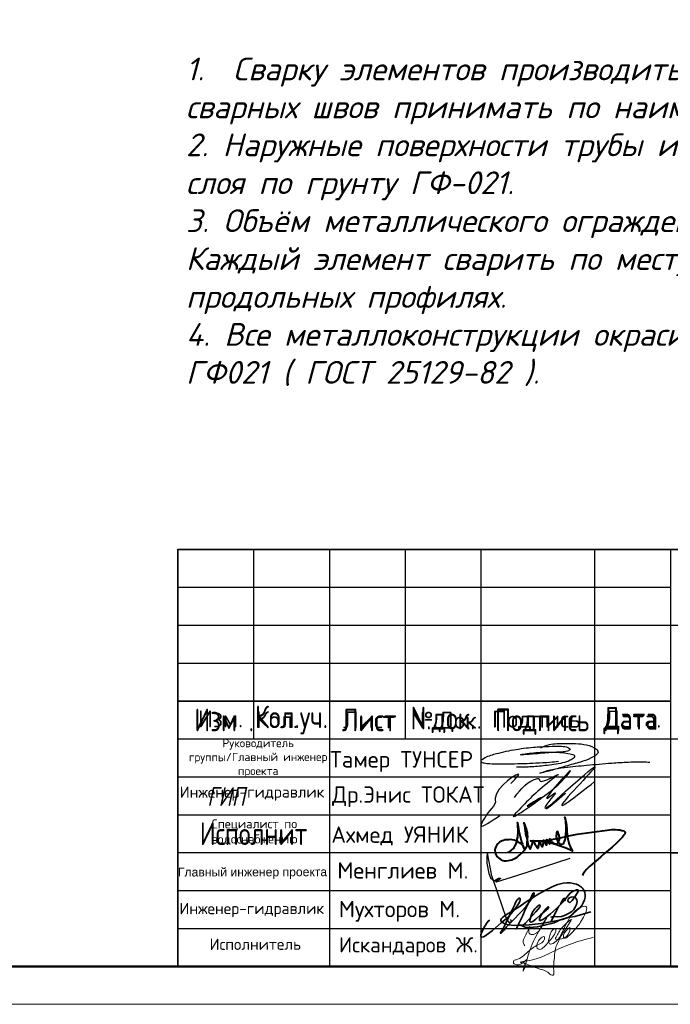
# Model space of a CAD drawing. Header units: millimetres. Extents: x 12962 to 32397, y -4138 to -1429.
# Tile 31 of 41: x 13730 to 13816, y -2475 to -2345. Entities that reach past the tile are written whole.
import ezdxf
from ezdxf.enums import TextEntityAlignment as Align

# ---------------------------------------------------------------- set-up
doc = ezdxf.new("R2010")
doc.units = ezdxf.units.MM
for name, color, linetype, lineweight in [('.', 7, 'Continuous', 15), ('0_Ном._пера__7', 7, 'Continuous', 60), ('_1 asosiy', 7, 'Continuous', 40), ('_Текст', 255, 'Continuous', 13), ('A-PENCERE', 12, 'Continuous', 20), ('ANTET', 7, 'Continuous', 15), ('cam', 154, 'Continuous', 25), ('KOT', 250, 'Continuous', 18)]:
    doc.layers.add(name, color=color, linetype=linetype, lineweight=lineweight)
for name, color, linetype in [('KOLOD', 250, 'Continuous'), ('Text', 154, 'Continuous'), ('НВК_сервис', 7, 'Continuous'), ('штамп', 7, 'Continuous'), ('штамр', 7, 'Continuous')]:
    doc.layers.add(name, color=color, linetype=linetype)
doc.styles.add('300', font='isocpeur.ttf', dxfattribs={"height": 200})
doc.styles.add('Arial Narrow', font='ARIALN.TTF', dxfattribs={"height": 50})
doc.styles.add('ISOCPEUR', font='isocpeui.ttf')
doc.styles.get("Standard").update_dxf_attribs({"font": 'arial.ttf'})
doc.styles.add('TimesCr', font='times.ttf')
doc.styles.add('ViTEXT', font='isocpeur.ttf')
doc.styles.add('НВК_Ш_(3)', font='isocpeur.ttf', dxfattribs={"width": 0.8, "height": 300})
doc.styles.add('НВК_Ш_(3)_И', font='isocpeui.ttf', dxfattribs={"height": 3})
doc.styles.add('УКЛ_Шрифт (3)', font='isocpeur.ttf', dxfattribs={"height": 300})

# ---------------------------------------------------------------- blocks, each defined once
blk = doc.blocks.new('*U38')
at = {"lineweight": 50}
blk.add_line((569, 0), (0, 0), dxfattribs=at)
at = {"lineweight": 9}
blk.add_line((574, -5), (-20, -5), dxfattribs=at)
blk = doc.blocks.new('A$C91a31260')
h = blk.add_hatch(color=154)
h.dxf.hatch_style = 1
h.paths.add_polyline_path([(3442, -361, 0.042522), (3275, -256, 0.041582), (3090, -180, 0.028606), (2869, -123, 0.014822), (2682, -92, 0.018246), (2507, -75, 0.019238), (2338, -71, 0.020708), (2175, -80, 0.033962), (1878, -130, 0.039804), (1607, -218, 0.042619), (1371, -341, 0.053162), (1177, -494, 0.077064), (938, -814, 0.039685), (740, -1273, 0.036458), (598, -1814, 0.033608), (532, -2386, 0.022148), (531, -2706, 0.023566), (558, -3019, 0.022554), (616, -3340, 0.017228), (708, -3685, 0.046808), (907, -4174, 0.076455), (1171, -4535, 0.084059), (1512, -4776, 0.069455), (1936, -4913, 0.031544), (2112, -4932, 0.009553), (2381, -4939, 0.009308), (2648, -4936, 0.036157), (2812, -4920, 0.036872), (3051, -4859, 0.038806), (3275, -4765, 0.040085), (3474, -4641, 0.045842), (3642, -4491, 0.050623), (3804, -4278, 0.033766), (3945, -4007, 0.029459), (4067, -3679, 0.020182), (4167, -3294, 0.012947), (4210, -3070, 0.021107), (4233, -2878, 0.018465), (4242, -2667, 0.007455), (4239, -2379, 0.003093), (4233, -2177, 0.01429), (4225, -2061, 0.017589), (4212, -1956, 0.006402), (4185, -1809, 0.01157), (4140, -1599, 0.009949), (4082, -1380, 0.010258), (4021, -1180, 0.021296), (3963, -1026, 0.019643), (3890, -871, 0.028957), (3812, -741, 0.02938), (3721, -623, 0.021091), (3607, -502, 0.031856)])
h.paths.add_polyline_path([(3941, -1711, -0.021462), (4004, -2086, -0.026098), (4030, -2441, -0.02683), (4018, -2788, -0.025253), (3969, -3139, -0.020789), (3870, -3562, -0.035033), (3748, -3905, -0.041709), (3600, -4180, -0.057671), (3421, -4395, -0.024651), (3319, -4483, -0.035714), (3220, -4550, -0.035166), (3111, -4602, -0.022978), (2980, -4648, -0.015143), (2848, -4683, -0.021658), (2730, -4705, -0.019548), (2601, -4718, -0.009598), (2436, -4725, -0.031551), (2086, -4711, -0.051553), (1795, -4651, -0.057354), (1545, -4539, -0.052414), (1319, -4370, -0.066994), (1161, -4178, -0.038762), (1023, -3912, -0.032499), (905, -3576, -0.020178), (809, -3169, -0.035462), (760, -2767, -0.027929), (763, -2328, -0.027128), (816, -1877, -0.028054), (917, -1441, -0.018356), (984, -1239, -0.023329), (1061, -1059, -0.025174), (1148, -899, -0.030216), (1246, -758, -0.011569), (1313, -679, -0.028995), (1366, -625, -0.028173), (1425, -576, -0.010408), (1514, -515, -0.038602), (1644, -443, -0.029551), (1795, -385, -0.027129), (1965, -340, -0.021516), (2153, -310, -0.028952), (2281, -303, -0.008845), (2474, -306, -0.009026), (2670, -316, -0.028329), (2799, -333, -0.028688), (3005, -384, -0.039919), (3181, -454, -0.042863), (3334, -547, -0.04195), (3470, -665, -0.052204), (3618, -851, -0.035388), (3746, -1090, -0.031149), (3854, -1377, -0.022052)], flags=16)
h = blk.add_hatch(color=154)
h.dxf.hatch_style = 1
h.paths.add_polyline_path([(3083, -721, 0.055577), (2977, -688, 0.044379), (2832, -673, 0.001835), (2313, -670, 0.001349), (1780, -669, 0.065123), (1675, -684, 0.114392), (1449, -804, 0.10376), (1289, -1016, 0.10477), (1229, -1272, 0.119205), (1283, -1518, 0.065923), (1361, -1636, 0.051523), (1473, -1741, 0.052775), (1601, -1818, 0.082249), (1724, -1852), (1794, -1860), (1794, -1868), (1917, -1869), (1918, -1865), (2296, -1871, 0.004694), (2565, -1873, 0.01923), (2729, -1866, 0.031791), (2842, -1850, 0.053849), (2933, -1820, 0.055152), (3008, -1775), (2365, -1771), (2103, -1769, -0.010502), (1846, -1762, -0.048193), (1699, -1740, -0.07621), (1593, -1696, -0.055688), (1492, -1618, -0.07266), (1390, -1486, -0.08738), (1339, -1339, -0.088485), (1341, -1184, -0.076609), (1395, -1030, -0.045953), (1437, -967, -0.033587), (1495, -905, -0.033073), (1561, -851, -0.039721), (1630, -809, -0.030573), (1668, -792, -0.032632), (1707, -781, -0.026209), (1753, -774, -0.011139), (1816, -768, -0.009074), (1936, -763, -0.007983), (2061, -761, -0.00783), (2188, -764, -0.007901), (2315, -770), (2449, -779), (2748, -781, -0.040142), (2852, -777, -0.028745), (2909, -782), (3195, -784, 0.004655), (3185, -777, 0.048672)])
h = blk.add_hatch(color=154)
h.dxf.hatch_style = 1
edge = h.paths.add_edge_path()
edge.add_arc((2139, -3100), 73.6, 1.8113, 23.0564)
edge.add_arc((2060, -3133), 159, 23.0564, 34.9895)
edge.add_arc((2071, -3125), 146, 34.9895, 47.086)
edge.add_arc((2152, -3038), 26.6, 47.086, 89.6072)
edge.add_arc((2153, -3027), 14.9, 89.6072, 129.5085)
edge.add_arc((2246, -3140), 162, 129.5085, 136.4486)
edge.add_arc((2276, -3169), 204, 136.4486, 143.2696)
edge.add_arc((2347, -3222), 292, 143.2697, 148.4743)
edge.add_line((2098, -3069), (2084, -3091))
edge.add_arc((1781, -2887), 366, 322.5123, 326.0886, ccw=False)
edge.add_line((2071, -3109), (2059, -3124))
edge.add_arc((2054, -3120), 6.3, 269.6072, 320.1119, ccw=False)
edge.add_arc((2054, -3121), 5.16, 206.1888, 269.6072, ccw=False)
edge.add_line((2050, -3123), (2037, -3097))
edge.add_line((2037, -3097), (2023, -3065))
edge.add_line((2023, -3065), (2015, -3045))
edge.add_line((2015, -3045), (2008, -3026))
edge.add_arc((2765, -2740), 810, 193.8724, 200.6959, ccw=False)
edge.add_arc((5613, -2037), 3743, 191.6808, 193.8724, ccw=False)
edge.add_arc((6113, -1933), 4254, 189.5153, 191.6808, ccw=False)
edge.add_arc((5783, -1989), 3919, 187.2126, 189.5153, ccw=False)
edge.add_arc((3067, -2332), 1182, 181.2474, 187.2126, ccw=False)
edge.add_arc((6978, -2247), 5094, 179.2316, 181.2474, ccw=False)
edge.add_line((1885, -2179), (1890, -2003))
edge.add_arc((2259, -2018), 369, 164.8795, 177.6014, ccw=False)
edge.add_line((1902, -1922), (1918, -1865))
edge.add_line((1918, -1865), (1794, -1860))
edge.add_line((1794, -1860), (1785, -2111))
edge.add_arc((5261, -2236), 3478, 177.9377, 182.7904)
edge.add_arc((4182, -2289), 2398, 182.7903, 189.2028)
edge.add_arc((3938, -2329), 2150, 189.2028, 196.0006)
edge.add_arc((3938, -2329), 2150, 196.0007, 202.7985)
edge.add_line((1956, -3162), (1964, -3185))
edge.add_line((1964, -3185), (1972, -3207))
edge.add_line((1972, -3207), (1977, -3227))
edge.add_arc((1932, -3238), 46.5, -0.9415, 13.5611, ccw=False)
edge.add_arc((1949, -3238), 29.6, 331.784, 359.0586, ccw=False)
edge.add_line((1975, -3252), (1954, -3290))
edge.add_arc((821, -2642), 1306, 327.9401, 330.2399, ccw=False)
edge.add_arc((193, -2249), 2046, 326.2976, 327.9401, ccw=False)
edge.add_arc((3553, -4491), 1993, 146.2976, 150.0519)
edge.add_arc((2378, -3813), 636, 150.0518, 158.8433)
edge.add_arc((2240, -3760), 488, 158.8432, 169.1527)
edge.add_arc((2516, -3813), 770, 169.1527, 176.4829)
edge.add_arc((2437, -3808), 691, 176.4829, 187.6054)
edge.add_arc((2276, -3830), 528, 187.6054, 201.22)
edge.add_arc((2294, -3822), 548, 201.2199, 214.5525)
edge.add_arc((2500, -3680), 798, 214.5525, 224.6072)
edge.add_arc((2482, -3699), 772, 224.6072, 235.8394)
edge.add_arc((2387, -3839), 603, 235.8393, 249.3558)
edge.add_arc((2394, -3820), 622, 249.3558, 262.6342)
edge.add_arc((2426, -3571), 874, 262.6342, 272.9302)
edge.add_arc((2427, -3581), 864, 272.9303, 285.9317)
edge.add_arc((2481, -3772), 666, 285.9317, 301.7379)
edge.add_arc((2504, -3809), 621, 301.7379, 318.158)
edge.add_arc((2475, -3783), 661, 318.1581, 333.8317)
edge.add_arc((2036, -3568), 1149, 333.8317, 338.4576)
edge.add_arc((2643, -3807), 497, 338.4576, 347.1116)
edge.add_arc((2713, -3823), 426, 347.1116, 356.5888)
edge.add_arc((2495, -3810), 644, 356.5889, 363.539)
edge.add_arc((2493, -3810), 646, 3.539, 11.4184)
edge.add_arc((2543, -3800), 594, 11.4184, 19.8039)
edge.add_arc((2428, -3841), 717, 19.8038, 27.3566)
edge.add_arc((1838, -4147), 1381, 27.3565, 31.9795)
edge.add_arc((4479, -2497), 1733, 210.2606, 211.9794, ccw=False)
edge.add_arc((4154, -2687), 1356, 208.1947, 210.2605, ccw=False)
edge.add_arc((4103, -2715), 1298, 206.3818, 208.1946, ccw=False)
edge.add_line((2940, -3292), (2859, -3163))
edge.add_line((2859, -3163), (2834, -3131))
edge.add_arc((3655, -2483), 1045, 212.6432, 218.2834, ccw=False)
edge.add_line((2775, -3047), (2656, -2859))
edge.add_line((2656, -2859), (2528, -2653))
edge.add_arc((2570, -2628), 48.5, 180.0769, 211.7343, ccw=False)
edge.add_arc((2545, -2628), 24.2, 144.2168, 180.0767, ccw=False)
edge.add_line((2526, -2614), (2573, -2549))
edge.add_arc((5354, -4602), 3457, 141.9951, 143.5576, ccw=False)
edge.add_arc((7425, -6221), 6085, 140.972, 141.9951, ccw=False)
edge.add_line((2698, -2389), (2874, -2171))
edge.add_line((2874, -2171), (2897, -2207))
edge.add_line((2897, -2207), (2908, -2226))
edge.add_line((2908, -2226), (2923, -2256))
edge.add_line((2923, -2256), (2939, -2291))
edge.add_line((2939, -2291), (2953, -2326))
edge.add_arc((2120, -2653), 895, 13.3345, 21.4586, ccw=False)
edge.add_arc((1951, -2693), 1069, 6.2218, 13.3345, ccw=False)
edge.add_arc((2005, -2687), 1014, -1.0588, 6.2218, ccw=False)
edge.add_arc((2362, -2694), 658, 348.8689, 358.9412, ccw=False)
edge.add_arc((2371, -2696), 648, 342.9292, 348.8688, ccw=False)
edge.add_arc((2059, -2600), 974, 338.5529, 342.9293, ccw=False)
edge.add_line((2966, -2956), (2935, -3027))
edge.add_arc((2095, -2622), 933, 329.6904, 334.2962, ccw=False)
edge.add_line((2900, -3093), (2859, -3163))
edge.add_line((2859, -3163), (2940, -3292))
edge.add_arc((3016, -3254), 84.7, 193.09, 206.3817, ccw=False)
edge.add_arc((2981, -3262), 49.2, 168.837, 193.0899, ccw=False)
edge.add_arc((3089, -3283), 159, 158.7302, 168.837, ccw=False)
edge.add_arc((3253, -3347), 334, 151.956, 158.7303, ccw=False)
edge.add_arc((4253, -3880), 1468, 149.6965, 151.956, ccw=False)
edge.add_arc((2036, -2584), 1099, 329.6965, 340.7201)
edge.add_arc((2280, -2670), 841, 340.7201, 354.1965)
edge.add_arc((2274, -2669), 848, 354.1965, 367.6118)
edge.add_arc((1989, -2707), 1135, 7.6118, 18.3915)
edge.add_line((3066, -2349), (3054, -2312))
edge.add_line((3054, -2312), (3045, -2278))
edge.add_line((3045, -2278), (3037, -2249))
edge.add_arc((3090, -2237), 54.4, 179.6072, 193.4388, ccw=False)
edge.add_arc((3056, -2236), 20.7, 139.9242, 179.6071, ccw=False)
edge.add_arc((4636, -3566), 2085, 138.4434, 139.9242, ccw=False)
edge.add_arc((4170, -3152), 1462, 135.9072, 138.4435, ccw=False)
edge.add_arc((4893, -3853), 2469, 134.194, 135.9073, ccw=False)
edge.add_arc((1722, -592), 2080, 314.194, 320.2355)
edge.add_arc((2694, -1400), 815, 320.2354, 332.3918)
edge.add_arc((2835, -1474), 656, 332.3917, 346.2137)
edge.add_arc((2545, -1403), 955, 346.2136, 356.6482)
edge.add_arc((2465, -1398), 1036, 356.6482, 364.5212)
edge.add_arc((2846, -1368), 653, 4.5212, 15.6438)
edge.add_arc((2840, -1369), 659, 15.6438, 26.7103)
edge.add_arc((2472, -1555), 1071, 26.7102, 34.399)
edge.add_arc((2785, -1341), 692, 34.3989, 44.5872)
edge.add_arc((2820, -1306), 643, 44.5871, 55.3538)
edge.add_line((3185, -777), (2909, -782))
edge.add_arc((2833, -1275), 499, 74.6975, 81.2521, ccw=False)
edge.add_arc((2811, -1355), 581, 60.6644, 74.6976, ccw=False)
edge.add_arc((2812, -1353), 579, 46.5906, 60.6644, ccw=False)
edge.add_arc((2801, -1364), 595, 32.7204, 46.5906, ccw=False)
edge.add_arc((2753, -1395), 652, 19.7695, 32.7204, ccw=False)
edge.add_arc((2985, -1312), 405, 5.8708, 19.7695, ccw=False)
edge.add_arc((2265, -1386), 1129, -0.5959, 5.8708, ccw=False)
edge.add_arc((2225, -1385), 1169, 352.9666, 359.404, ccw=False)
edge.add_arc((2785, -1454), 605, 342.4287, 352.9666, ccw=False)
edge.add_arc((2413, -1336), 996, 339.9994, 342.4287, ccw=False)
edge.add_arc((2268, -1284), 1150, 337.8187, 339.9993, ccw=False)
edge.add_arc((2383, -1331), 1025, 335.6219, 337.8187, ccw=False)
edge.add_arc((3110, -1660), 227, 328.9021, 335.6219, ccw=False)
edge.add_arc((2683, -1403), 726, 322.4716, 328.9021, ccw=False)
edge.add_arc((1869, -777), 1753, 319.1442, 322.4715, ccw=False)
edge.add_arc((1818, -734), 1819, 315.8423, 319.1441, ccw=False)
edge.add_arc((2364, -1264), 1058, 310.8888, 315.8423, ccw=False)
edge.add_line((3057, -2064), (2972, -2137))
edge.add_line((2972, -2137), (2930, -2088))
edge.add_arc((2104, -2792), 1085, 40.4484, 42.657)
edge.add_arc((2876, -2080), 35.1, 42.6571, 69.042)
edge.add_arc((2882, -2063), 16.9, 69.042, 113.9965)
edge.add_arc((2938, -2188), 154, 113.9966, 122.841)
edge.add_arc((3051, -2363), 362, 122.841, 139.0199)
edge.add_arc((13601, -11528), 14337, 139.0198, 140.1616)
edge.add_arc((17130, -14472), 18933, 140.1616, 141.0442)
edge.add_arc((2553, -2687), 188, 141.0442, 164.7061)
edge.add_arc((2404, -2646), 33.2, 164.7061, 198.1087)
edge.add_arc((2598, -2583), 237, 198.1088, 205.9445)
edge.add_arc((2824, -2473), 488, 205.9445, 211.494)
edge.add_arc((4294, -1572), 2212, 211.494, 213.3026)
edge.add_arc((-10547, -11322), 15545, 32.3178, 33.3026, ccw=False)
edge.add_arc((-25195, -20588), 32878, 31.7553, 32.3177, ccw=False)
edge.add_line((2761, -3285), (2844, -3419))
edge.add_line((2844, -3419), (2926, -3553))
edge.add_arc((2371, -3892), 650, 24.1236, 31.4816, ccw=False)
edge.add_arc((2659, -3763), 335, 17.2451, 24.1236, ccw=False)
edge.add_arc((2741, -3738), 249, 8.6651, 17.2451, ccw=False)
edge.add_arc((2616, -3757), 376, 1.97, 8.6651, ccw=False)
edge.add_arc((1508, -3795), 1484, -0.441, 1.9699, ccw=False)
edge.add_arc((1338, -3794), 1655, 357.0961, 359.559, ccw=False)
edge.add_arc((2747, -3865), 244, 346.9604, 357.096, ccw=False)
edge.add_arc((2765, -3869), 225, 336.2628, 346.9604, ccw=False)
edge.add_arc((1800, -3445), 1279, 333.3074, 336.2628, ccw=False)
edge.add_arc((2411, -3752), 596, 321.4692, 333.3074, ccw=False)
edge.add_arc((2522, -3841), 453, 306.9354, 321.4692, ccw=False)
edge.add_arc((2499, -3811), 491, 293.0504, 306.9354, ccw=False)
edge.add_arc((2376, -3521), 806, 283.4693, 293.0505, ccw=False)
edge.add_arc((2462, -3880), 437, 271.6711, 283.4694, ccw=False)
edge.add_arc((2454, -3603), 714, 263.5049, 271.6712, ccw=False)
edge.add_arc((2455, -3594), 722, 255.3767, 263.505, ccw=False)
edge.add_arc((2392, -3837), 471, 244.1831, 255.3767, ccw=False)
edge.add_arc((2402, -3815), 496, 234.2357, 244.1831, ccw=False)
edge.add_arc((2490, -3693), 646, 226.0787, 234.2358, ccw=False)
edge.add_arc((2487, -3697), 641, 217.8953, 226.0787, ccw=False)
edge.add_arc((2357, -3798), 476, 207.6666, 217.8953, ccw=False)
edge.add_arc((2548, -3698), 693, 203.3627, 207.6665, ccw=False)
edge.add_arc((2148, -3870), 257, 194.338, 203.3627, ccw=False)
edge.add_arc((2177, -3863), 287, 185.9149, 194.3379, ccw=False)
edge.add_arc((2896, -3789), 1009, 182.6132, 185.9149, ccw=False)
edge.add_arc((2508, -3806), 621, 173.0365, 182.6133, ccw=False)
edge.add_arc((2269, -3777), 380, 159.1978, 173.0365, ccw=False)
edge.add_arc((2630, -3914), 766, 150.3747, 159.1978, ccw=False)
edge.add_arc((7617, -6751), 6504, 148.547, 150.3747, ccw=False)
edge.add_arc((-3179, -147), 6152, 328.5469, 329.5473)
edge.add_arc((-961, -1451), 3579, 329.5472, 331.0481)
edge.add_line((2171, -3183), (2209, -3113))
edge.add_arc((2181, -3098), 32, 331.741, 361.8112)
h = blk.add_hatch(color=154)
h.dxf.hatch_style = 1
h.paths.add_polyline_path([(3241, -1398, 0.077866), (3238, -1298, 0.077356), (3205, -1203, 0.078556), (3146, -1124, 0.084539), (3066, -1070, 0.044105), (3016, -1052, 0.040422), (2962, -1042, 0.016951), (2876, -1037, 0.001679), (2669, -1033, -0.00276), (2543, -1030, -0.004599), (2437, -1025), (2344, -1021, -0.402102), (2340, -1017, -0.186105), (2349, -993, -0.016631), (2395, -946, -0.022472), (2449, -899, -0.034364), (2500, -864, -0.050234), (2610, -813, -0.046049), (2730, -784, -0.006779), (2748, -781), (2449, -779), (2398, -817, 0.025492), (2338, -866, 0.035612), (2291, -917, 0.034512), (2250, -974, 0.021983), (2211, -1046, 0.063852), (2149, -1226, 0.081721), (2142, -1400, 0.086263), (2191, -1560, 0.081107), (2291, -1698), (2365, -1771), (3008, -1775, 0.02309), (3037, -1752, 0.051338), (3133, -1645, 0.051083), (3206, -1521, 0.07391)])
h.paths.add_polyline_path([(3107, -1491, -0.035429), (3096, -1520, -0.060898), (3061, -1578, -0.034558), (3006, -1638, -0.033826), (2940, -1693, -0.044846), (2874, -1733, -0.023346), (2830, -1752, -0.046183), (2794, -1761, -0.035825), (2750, -1766, -0.009252), (2680, -1767, -0.009098), (2608, -1765, -0.040844), (2566, -1759, -0.050583), (2529, -1748, -0.01902), (2481, -1724, -0.035608), (2421, -1687, -0.044113), (2371, -1643, -0.043338), (2329, -1591, -0.032564), (2291, -1527), (2279, -1502), (2269, -1480), (2261, -1462, -0.107999), (2260, -1457, -0.402205), (2263, -1454), (2336, -1452), (2420, -1450), (2519, -1449), (2779, -1447), (2783, -1416, 0.057111), (2784, -1403, 0.068681), (2781, -1391, 0.076122), (2775, -1381, 0.098963), (2767, -1374, -0.274332), (2747, -1338, -0.083675), (2759, -1273, -0.072813), (2795, -1207, -0.119917), (2843, -1167, -0.070802), (2890, -1152, -0.050809), (2944, -1148, -0.051407), (2997, -1156, -0.078823), (3040, -1174, -0.059865), (3085, -1210, -0.09071), (3113, -1251, -0.080946), (3127, -1303, -0.039104), (3128, -1373, -0.02003), (3124, -1412, -0.017139), (3116, -1453, -0.017704)], flags=16)
h.paths.add_polyline_path([(2629, -1350), (2434, -1349), (2240, -1348), (2249, -1273, -0.019008), (2264, -1183, -0.221931), (2285, -1155, -0.1222), (2325, -1145, -0.004363), (2487, -1144), (2568, -1145), (2636, -1147), (2695, -1149, -0.405877), (2697, -1152, -0.103444), (2697, -1156), (2690, -1170), (2682, -1187), (2672, -1206, 0.021187), (2662, -1228, 0.013684), (2652, -1254, 0.013764), (2643, -1280, 0.025146), (2638, -1302)], flags=16)
h = blk.add_hatch(color=154)
h.dxf.hatch_style = 1
h.paths.add_polyline_path([(2541, -4079, 0.030722), (2607, -4025, 0.031803), (2662, -3966, 0.053053), (2699, -3909, 0.054952), (2720, -3854, 0.050021), (2730, -3793, 0.049006), (2727, -3731, 0.048248), (2713, -3670, 0.052118), (2697, -3635, 0.003236), (2638, -3540, 0.004757), (2567, -3427, 0.00351), (2486, -3303, -0.001832), (2292, -3009, -0.028081), (2231, -2904, -0.10536), (2216, -2845, -0.212978), (2233, -2801, -0.096172), (2252, -2788, -0.072774), (2265, -2785, -0.18168), (2306, -2815), (2557, -3208), (2796, -3586, -0.078031), (2835, -3675, -0.070258), (2847, -3771, -0.062421), (2831, -3871, -0.059652), (2791, -3969, -0.054194), (2728, -4057, -0.043235), (2673, -4109, -0.064496), (2616, -4143, -0.066667), (2554, -4161), (2519, -4164), (2483, -4164), (2403, -4159), (2473, -4122, 0.035711)])
at = {"color": 154}
blk.add_lwpolyline([(-43, 0), (4838, 0), (4838, -5743), (-43, -5743)], close=True, dxfattribs=at)
blk.add_lwpolyline([(1794, -1860), (1918, -1865)], dxfattribs=at)
at = {"color": 154, "style": 'Arial Narrow'}
for s, p in [('19', (1231, -2440)), ('66', (3575, -2440))]:
    blk.add_text(s, height=600, dxfattribs=at).set_placement(p, align=Align.MIDDLE_CENTER)
at = {"color": 154, "style": 'Arial Narrow', "width": 0.9}
blk.add_text('KOMMUNAL  LITI', height=550, dxfattribs=at).set_placement((2408, -5623), align=Align.CENTER)
blk = doc.blocks.new('бурчак штамб')
at = {"layer": '.', "color": 18, "true_color": 0x000000}
blk.add_line((-286547, 2088363), (-280047, 2088363), dxfattribs=at)
at = {"lineweight": 30}
for p, q in [((-286547, 2090363), (-268047, 2090363)), ((-286547, 2090363), (-286547, 2084863)), ((-285547, 2090363), (-285547, 2087863)), ((-284547, 2090363), (-284547, 2084863)), ((-283547, 2090363), (-283547, 2087863)), ((-282547, 2090363), (-282547, 2084863)), ((-281047, 2090363), (-281047, 2084863)), ((-280047, 2090363), (-280047, 2084863)), ((-280047, 2089363), (-268047, 2089363)), ((-286547, 2087863), (-268047, 2087863)), ((-273047, 2087863), (-273047, 2084863)), ((-271547, 2087863), (-271547, 2086363)), ((-270047, 2087863), (-270047, 2086363)), ((-280047, 2086363), (-268047, 2086363))]:
    blk.add_line(p, q, dxfattribs=at)
for p, q in [((-286547, 2089863), (-280047, 2089863)), ((-286547, 2089363), (-280047, 2089363)), ((-286547, 2088863), (-280047, 2088863)), ((-286547, 2087363), (-280047, 2087363)), ((-286547, 2086863), (-280047, 2086863)), ((-286547, 2086363), (-280047, 2086363)), ((-286547, 2085363), (-280047, 2085363))]:
    blk.add_line(p, q)
at = {"lineweight": -3}
blk.add_line((-286547, 2085863), (-280047, 2085863), dxfattribs=at)
at = {"ltscale": 100}
blk.add_lwpolyline([(-286547, 2090363), (-268047, 2090363), (-268047, 2084863), (-286547, 2084863)], close=True, dxfattribs=at)
at = {"color": 7, "lineweight": 0, "ltscale": 10}
blk.add_lwpolyline([(-268047, 2086363), (-273047, 2086363), (-273047, 2084863), (-268047, 2084863)], close=True, dxfattribs=at)
at = {"layer": '_Текст', "color": 7}
blk.add_line((-273047, 2087363), (-268047, 2087363), dxfattribs=at)
at = {"layer": 'штамр', "color": 154, "lineweight": 15, "ltscale": 0.2, "xscale": 0.2408266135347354, "yscale": 0.2408266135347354, "zscale": 0.2408266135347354}
blk.add_blockref('A$C91a31260', (-272854, 2086284), dxfattribs=at)
at = {"layer": '.', "color": 154, "lineweight": 25, "char_height": 300, "attachment_point": 1, "style": 'НВК_Ш_(3)'}
for s, insert, width in [('\\W0.8000;Изм .', (-286330, 2088263), 782.75), ('\\W0.8000;Лист', (-284383, 2088263), 723.6), ('\\W0.8000;Подпись', (-282361, 2088263), 1181.88), ('\\W0.8000;Дата', (-280931, 2088285), 820.08)]:
    blk.add_mtext(s, dxfattribs=dict(at, insert=insert, width=width))
at = {"layer": '_Текст', "color": 154, "style": 'ISOCPEUR'}
blk.add_text('Формат A2', height=250, dxfattribs=at).set_placement((-270269, 2084531))
at = {"layer": '_Текст', "color": 154, "char_height": 300, "attachment_point": 5, "style": 'НВК_Ш_(3)'}
for s, insert, width in [('-АС', (-273789, 2089863), 3034.42), ('.........................................', (-276442, 2088486), 3034.42), ('Стадия', (-272297, 2087613), 1497), ('Лист', (-270797, 2087613), 1497), ('Листов', (-269047, 2087613), 1997), ('..........................', (-276923, 2087163), 3034.42), ('РП', (-272297, 2086863), 1497), ('5', (-269047, 2086863), 1998.5), ('Исполнит', (-285547, 2086613), 2000)]:
    blk.add_mtext(s, dxfattribs=dict(at, insert=insert, width=width))
at = {"layer": '_Текст', "color": 154, "ltscale": 100, "char_height": 300, "width": 1000, "attachment_point": 5, "style": 'НВК_Ш_(3)'}
for s, insert in [('\\W0.8000;Кол.уч.', (-285047, 2088113)), ('\\W0.8000;N.док.', (-283047, 2088113))]:
    blk.add_mtext(s, dxfattribs=dict(at, insert=insert))
at = {"layer": 'штамр', "color": 7, "lineweight": 15, "ltscale": 0.2, "insert": (-269851, 2085588), "char_height": 280, "width": 3840.71, "attachment_point": 5, "style": 'Arial Narrow'}
blk.add_mtext('{\\C154;"KOMMUNAL LOYIHA ILMIY-TADQIQOT INSTITUTI" DM}', dxfattribs=at)
blk = doc.blocks.new('TT imza')
at = {"layer": 'A-PENCERE', "color": 5, "lineweight": 30}
for points in [[(31392.5, -15598.8), (31353.9, -15602.6), (31291.4, -15606.5), (31182.2, -15609.8), (31106.1, -15609.8), (31059.1, -15606.1), (31047, -15600.1), (31045.2, -15594), (31049.8, -15589.1), (31103.2, -15566), (31191.9, -15546.1), (31280.3, -15534.2), (31350, -15530.6), (31406.3, -15530), (31437, -15536.6), (31444.9, -15542.9), (31432.4, -15551.8), (31408.6, -15555.8), (31340.8, -15559.8), (31299.6, -15563.3), (31223, -15567.7), (31280.8, -15559.3), (31353.6, -15556), (31411.2, -15558.6), (31444.3, -15563.5), (31464.6, -15573.4), (31461.5, -15581.5), (31445.5, -15593), (31410.8, -15604.7), (31333.3, -15616.8), (31264.4, -15622.9), (31232.8, -15624), (31203.8, -15623.7)], [(31313.6, -15536.5), (31352.5, -15522.1), (31384.8, -15518.1), (31457.1, -15517.5), (31552.7, -15536.8), (31563.9, -15545), (31569, -15551.6), (31539, -15582.5), (31491.2, -15600.8), (31424.6, -15619.7), (31373.9, -15634.5), (31308.4, -15651.1)], [(31308.4, -15651.1), (31355.6, -15636), (31420.3, -15624.8), (31518.6, -15615.1), (31631.5, -15605.2), (31706.4, -15600.7), (31787.4, -15600.4), (31801.7, -15601.5)]]:
    blk.add_spline(points, degree=3, dxfattribs=at)
blk = doc.blocks.new('A$Cb6e3b2d1')
at = {"color": 172, "lineweight": -3}
for points in [[(9.42, 3.46), (13.25, 6.58), (13.32, 6.59), (13.67, 6.14), (14.02, 6.12), (16.66, 7.26), (15.28, 6.15), (9.77, 1), (9.25, 0.43), (13.86, 3.44), (11.71, 2.18), (15.99, 4.97), (18.6, 7.87), (14.99, 3.39), (16.14, 4.24), (14.42, 1.78), (17.85, 4.17), (14.99, 1.72), (22.66, 8.52), (17.24, 2.25), (22.59, 6.03)], [(8.8, 5.75), (10.13, 7.23), (6.25, 3.31), (6.27, 2.75), (5.38, 1.31), (3.95, -1.17), (7.01, 0.5)]]:
    blk.add_spline(points, degree=3, dxfattribs=at)
blk = doc.blocks.new('ahm')
at = {"layer": 'KOT', "color": 0, "lineweight": 40}
for points in [[(-30.891, 684.39), (-30.882, 684.47), (-30.882, 684.503), (-30.872, 684.476), (-30.866, 684.463), (-30.857, 684.45), (-30.845, 684.434), (-30.832, 684.418, 0.597033), (-30.817, 684.42), (-30.816, 684.44), (-30.816, 684.456), (-30.816, 684.485), (-30.817, 684.508), (-30.818, 684.514), (-30.809, 684.492), (-30.8, 684.476), (-30.789, 684.458), (-30.782, 684.45, 0.009614), (-30.769, 684.437, 0.818111), (-30.761, 684.442), (-30.76, 684.475), (-30.76, 684.498), (-30.761, 684.523), (-30.762, 684.53), (-30.748, 684.503), (-30.74, 684.492), (-30.73, 684.479), (-30.722, 684.469), (-30.713, 684.462), (-30.696, 684.448, 0.440313), (-30.607, 684.461, 0.202241), (-30.587, 684.565, 0.021645), (-30.601, 684.621, -0.063307), (-30.611, 684.654, 0.796723), (-30.639, 684.648, 0.029794), (-30.644, 684.572, 0.154488), (-30.604, 684.466, 0.028745), (-30.582, 684.438, 0.497495), (-30.506, 684.457, 0.153338), (-30.469, 684.568), (-30.466, 684.623, 0.025787), (-30.465, 684.78, 0.017451), (-30.473, 684.885, 0.070147), (-30.485, 684.93), (-30.472, 684.875, -0.055645), (-30.447, 684.662, 0.131674), (-30.347, 684.304), (-30.397, 684.327, 0.101608), (-31.121, 684.493), (-31.045, 684.493, 0.075714), (-30.441, 684.581, -0.015793), (-29.703, 684.689, -0.115625), (-29.395, 684.676, -0.471072), (-29.391, 684.6, -0.028714), (-29.53, 684.449), (-29.614, 684.374), (-29.679, 684.319), (-29.747, 684.264), (-29.822, 684.197), (-29.914, 684.12), (-29.984, 684.063), (-30.023, 684.026), (-30.055, 683.996), (-30.084, 683.963), (-30.117, 683.925), (-30.156, 683.871), (-30.163, 683.855)], [(-31.543, 684.287, 0.357556), (-31.508, 684.29), (-31.473, 684.319), (-31.434, 684.353), (-31.419, 684.37), (-31.408, 684.391), (-31.386, 684.436), (-31.373, 684.475), (-31.364, 684.52), (-31.357, 684.561), (-31.354, 684.599), (-31.351, 684.635), (-31.351, 684.67), (-31.351, 684.711, 0.03743), (-31.36, 684.829), (-31.343, 684.713), (-31.335, 684.669), (-31.325, 684.619), (-31.313, 684.57), (-31.298, 684.52), (-31.284, 684.475), (-31.271, 684.43, 0.076982), (-31.229, 684.34), (-31.211, 684.358, 0.226361), (-31.18, 684.452), (-31.174, 684.531, 0.155576), (-31.245, 684.827), (-31.231, 684.771), (-31.223, 684.721), (-31.217, 684.676), (-31.21, 684.63), (-31.204, 684.599), (-31.196, 684.561), (-31.185, 684.509), (-31.175, 684.467), (-31.162, 684.42), (-31.145, 684.371, 0.05927), (-31.133, 684.346, 0.296345), (-31.125, 684.342, 0.327015), (-31.119, 684.349, -0.058736), (-31.11, 684.38, 0.029075), (-31.069, 684.496), (-31.051, 684.458), (-31.033, 684.426), (-31.016, 684.398), (-30.999, 684.367), (-30.991, 684.357, 0.478598), (-30.976, 684.358, 0.303641), (-30.975, 684.37), (-30.969, 684.405), (-30.962, 684.451), (-30.96, 684.484), (-30.959, 684.492), (-30.942, 684.447), (-30.937, 684.431), (-30.928, 684.417), (-30.921, 684.405), (-30.916, 684.396), (-30.91, 684.389, 0.497092), (-30.891, 684.39, -0.52669)], [(-31.229, 684.34, 0.204076), (-31.322, 684.457, 0.030149), (-31.393, 684.494, 0.10317), (-31.523, 684.513, 0.0941), (-31.646, 684.49, 0.092543), (-31.733, 684.43, 0.166782), (-31.776, 684.321, 0.247289), (-31.713, 684.176, -3.974787)], [(-31.713, 684.176, 0.15797), (-31.604, 684.124, 0.200345), (-31.339, 684.216, 0.025761), (-31.256, 684.292, 0.055607), (-31.194, 684.381, -0.113379)]]:
    blk.add_lwpolyline(points, format="xyb", dxfattribs=at)
blk = doc.blocks.new('A$C5922ce17')
at = {"color": 172, "lineweight": -3, "xscale": 8.934458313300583, "yscale": 8.934458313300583, "zscale": 8.934458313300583, "rotation": 359.9840795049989}
blk.add_blockref('ahm', (286.35, -6112.1), dxfattribs=at)
blk = doc.blocks.new('МАРУФ')
at = {"color": 5, "lineweight": 35}
for points in [[(-1057, -156), (-1069, -154), (-1078, -158), (-1084, -167), (-1109, -202), (-1153, -274), (-1186, -345), (-1199, -375), (-1204, -394), (-1204, -412), (-1198, -425), (-1188, -429), (-1163, -427), (-1141, -416), (-1116, -398), (-1019, -323), (-961, -275), (-865, -191), (-750, -98), (-643, 36), (-581, 123), (-558, 164), (-552, 187), (-553, 201), (-558, 214), (-568, 215), (-579, 209), (-587, 200), (-605, 181), (-617, 161), (-629, 145), (-642, 114), (-671, 56), (-783, -186), (-811, -243), (-835, -287), (-863, -333), (-881, -360), (-881, -360), (-875, -367), (-856, -354), (-817, -313), (-777, -261), (-671, -146), (-554, -27), (-459, 74), (-409, 144), (-335, 245), (-326, 260), (-321, 281), (-318, 302), (-324, 307), (-338, 299), (-351, 273), (-366, 243), (-377, 224), (-393, 189), (-427, 112), (-468, 26), (-510, -70), (-575, -203), (-607, -276), (-620, -296), (-586, -229), (-521, -232), (-403, -227), (-206, -206), (-45, -174), (149, -140), (256, -98), (326, -42), (380, 0), (434, 49), (470, 96), (498, 150), (517, 191), (525, 233), (527, 268), (520, 312), (506, 348), (483, 384), (464, 400), (418, 432), (383, 447), (353, 456), (280, 470), (221, 470), (162, 466), (75, 443), (3, 417), (-121, 357), (-243, 289), (-454, 155), (-570, 73), (-741, -30), (-794, -64), (-838, -96), (-861, -120), (-873, -141), (-875, -159), (-855, -183), (-797, -214), (-745, -227), (-650, -236), (-586, -229), (-502, -231), (-464, -196), (-419, -146), (-346, -71), (-294, -8), (-255, 34), (-225, 70), (-222, 91), (-225, 99), (-239, 102), (-258, 92), (-267, 81), (-285, 59), (-306, 42), (-348, -15), (-371, -70), (-387, -133), (-394, -164), (-385, -177), (-369, -180), (-342, -169), (-293, -131), (-212, -59), (-88, 45), (-78, 69), (-89, 77), (-103, 63), (-124, 39), (-176, -28), (-201, -67), (-215, -95), (-229, -121), (-233, -140), (-229, -153), (-215, -155), (-177, -139), (-111, -91), (-47, -41), (47, 41), (131, 125), (179, 174), (193, 200), (185, 216), (162, 200), (134, 157), (116, 110), (89, 83), (45, -4), (-45, -174), (0, -89), (-38, -96), (0, -89), (66, -95), (133, -85), (186, -71), (259, -35), (307, -2), (338, 29), (362, 67), (381, 112), (394, 161), (386, 190), (371, 217), (352, 231), (328, 237), (295, 235), (268, 224), (247, 204), (239, 173), (250, 153), (264, 143), (283, 152), (311, 177), (369, 254), (408, 327), (410, 339), (410, 353), (397, 357), (382, 353), (360, 345), (336, 336), (284, 304), (249, 268), (226, 236), (203, 203), (193, 177), (193, 200)], [(623, -9), (356, -86), (319, -91), (256, -98), (99, -149), (15, -191), (-146, -234), (-262, -261), (-333, -264), (-426, -269), (-468, -264), (-544, -230), (-554, -230)]]:
    blk.add_lwpolyline(points, dxfattribs=at)
blk = doc.blocks.new('131')
at = {"color": 5, "lineweight": 13}
for points in [[(36558.21, -2634.09), (36553.91, -2636.02), (36553.23, -2635.48), (36553.23, -2634.76), (36554.18, -2634.27), (36558.53, -2631.39), (36562.18, -2628.77), (36564.66, -2626.66), (36564.6, -2625.71), (36563.48, -2626.16), (36562.18, -2627.79), (36562.02, -2629.95), (36562.83, -2630.43), (36564.46, -2629.56), (36567.7, -2625.82), (36568.83, -2623.74), (36568.83, -2622.78), (36567.5, -2623.48), (36566.63, -2625.37), (36566.21, -2627.22), (36566.55, -2628.35), (36568.4, -2627.93), (36570.62, -2625.28), (36574.53, -2617.96), (36578.09, -2614.85), (36579.93, -2614.54), (36578.72, -2619.21), (36575.7, -2623.31), (36571.74, -2626.05), (36571.79, -2624.84), (36572.1, -2624.29), (36574.17, -2622.45), (36574.04, -2623.44), (36570.35, -2626.72), (36568.73, -2626.59), (36568.95, -2625.96), (36571.2, -2622.41), (36574.49, -2619.35), (36569.18, -2628.75), (36568.28, -2634.15), (36568.1, -2638.38), (36567.92, -2639.91), (36566.97, -2639.82), (36565.85, -2638.92), (36562.92, -2637.7), (36559.5, -2636.44), (36557.33, -2635.58)], [(36557.39, -2629.07), (36556.78, -2627.9), (36557.39, -2625.82), (36557.95, -2624.7), (36559.26, -2621.92), (36558.87, -2623.81), (36559.4, -2624.87), (36561.04, -2624.73), (36563.64, -2622.07), (36565.64, -2618.47), (36561.23, -2626.12), (36557.71, -2635.51), (36556.78, -2638.44), (36557.27, -2635.64), (36555.62, -2635.2), (36557.52, -2634.83), (36566.87, -2631.72), (36578.48, -2627.1), (36582.78, -2625.98)]]:
    blk.add_spline(points, degree=3, dxfattribs=at)
blk = doc.blocks.new('123a')
at = {"color": 7, "lineweight": 9}
for p, q in [((-2735761, 1064175), (-2729261, 1064175)), ((-2735761, 1063675), (-2729261, 1063675)), ((-2735761, 1063175), (-2729261, 1063175)), ((-2735761, 1061675), (-2729261, 1061675)), ((-2735761, 1061175), (-2729261, 1061175)), ((-2735761, 1061175), (-2729261, 1061175)), ((-2735761, 1060675), (-2729261, 1060675)), ((-2735761, 1060175), (-2729261, 1060175)), ((-2735761, 1059675), (-2729261, 1059675))]:
    blk.add_line(p, q, dxfattribs=at)
at = {"color": 5, "lineweight": 30}
blk.add_lwpolyline([(-2731376, 1059794), (-2731363, 1059775), (-2731363, 1059755), (-2731387, 1059755), (-2731425, 1059806), (-2731597, 1060308), (-2731618, 1060370), (-2731672, 1060668), (-2731682, 1060631), (-2731682, 1060536), (-2731658, 1060402), (-2731633, 1060344), (-2731584, 1060304), (-2731553, 1060324), (-2731527, 1060340), (-2731504, 1060341), (-2731504, 1060336), (-2731517, 1060321), (-2731550, 1060302), (-2731563, 1060302), (-2731566, 1060298), (-2731566, 1060294), (-2731563, 1060291), (-2731556, 1060290), (-2731289, 1060376), (-2730584, 1060604)], dxfattribs=at)
at = {"layer": 'штамп', "color": 7, "lineweight": 30}
for p, q in [((-2735761, 1064675), (-2717261, 1064675)), ((-2735761, 1064675), (-2735761, 1059175)), ((-2729261, 1064675), (-2729261, 1059175)), ((-2735761, 1062675), (-2729261, 1062675)), ((-2735761, 1062175), (-2717261, 1062175)), ((-2729261, 1060675), (-2717261, 1060675)), ((-2735761, 1059175), (-2717261, 1059175))]:
    blk.add_line(p, q, dxfattribs=at)
at = {"layer": 'штамп', "color": 7}
for p, q in [((-2733761, 1064675), (-2733761, 1059175)), ((-2732761, 1064675), (-2732761, 1062175)), ((-2731761, 1064675), (-2731761, 1059175)), ((-2730261, 1064675), (-2730261, 1059175))]:
    blk.add_line(p, q, dxfattribs=at)
blk.add_lwpolyline([(-2734761, 1064675), (-2734761, 1064675), (-2734761, 1062175)], dxfattribs=at)
at = {"color": 5, "lineweight": 30, "xscale": 0.7950083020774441, "yscale": 0.7950083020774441, "zscale": 0.7950083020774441}
blk.add_blockref('МАРУФ', (-2730804, 1059903), dxfattribs=at)
at = {"color": 5, "lineweight": 35, "xscale": 35.6823400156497, "yscale": 35.6823400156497, "zscale": 35.6823400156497}
blk.add_blockref('131', (-4035635, 1153260), dxfattribs=at)
at = {"layer": 'ANTET', "xscale": 80, "yscale": 80, "zscale": 80}
for name, p in [('A$Cb6e3b2d1', (-2732072, 1061127)), ('A$C5922ce17', (-2731907, 1060548))]:
    blk.add_blockref(name, p, dxfattribs=at)
at = {"layer": 'cam', "lineweight": -3, "xscale": 2.942720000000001, "yscale": 2.942720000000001, "zscale": 2.942720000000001}
blk.add_blockref('TT imza', (-2823117, 1107779), dxfattribs=at)
at = {"color": 7, "lineweight": -3, "attachment_point": 1}
for s, insert, char_height, width, style in [('Изм.', (-2735495, 1062553), 225, 980, '300'), ('Кол.', (-2734731, 1062542), 225, 980, '300'), ('Лист', (-2733580, 1062540), 225, 980, '300'), ('№.Док.', (-2732688, 1062535), 225, 980, '300'), ('Подпись', (-2731614, 1062548), 225, 1109.69, '300'), ('Дата.', (-2730124, 1062550), 225, 980, '300'), ('\\pi6202.944;Переход через канал', (-2733719, 1061590), 300, 13035.89, 'УКЛ_Шрифт (3)')]:
    blk.add_mtext(s, dxfattribs=dict(at, insert=insert, char_height=char_height, width=width, style=style))
at = {"layer": '0_Ном._пера__7', "linetype": 'Continuous', "lineweight": 0, "attachment_point": 2, "rotation": 0.1263}
for s, insert, char_height, width in [('{\\fISOCPEUR|b0|i0|c204|p34;\\PРуководитель группы/Главный инженер проекта}', (-2734702, 1062359), 110, 1916.27), ('{\\fISOCPEUR|b0|i0|c204|p34;Инженер-гидравлик}', (-2734782, 1061550), 150, 2472.21), ('{\\fISOCPEUR|b0|i0|c204|p34;Специалист по водоснабжению}', (-2734751, 1061116), 120, 1993.08), ('{\\H0.95833x;Главный инженер проекта\\P\\pt0.738;\\H1.04348x; }', (-2734776, 1060478), 120, 2472.21), ('{\\fISOCPEUR|b0|i0|c204|p34;Инженер-гидравлик}', (-2734786, 1060015), 150, 2472.21), ('{\\fISOCPEUR|b0|i0|c204|p34;Исполнитель}', (-2734739, 1059543), 150, 2472.21)]:
    blk.add_mtext(s, dxfattribs=dict(at, insert=insert, char_height=char_height, width=width))
at = {"layer": 'НВК_сервис', "color": 0, "lineweight": -2, "style": 'ViTEXT'}
for s, p in [('Тамер ТУНСЕР', (-2733751, 1061906)), ('Др.Энис ТОКАТ', (-2733725, 1061442)), ('Ахмед УЯНИК', (-2733736, 1060913))]:
    blk.add_text(s, height=216.52, dxfattribs=at).set_placement(p, align=Align.MIDDLE_LEFT)
blk.add_text('Менглиев М.', height=216.52, dxfattribs=at).set_placement((-2733657, 1060333))
at = {"layer": 'НВК_сервис', "color": 0, "width": 1797.87, "attachment_point": 1, "style": 'TimesCr'}
for s, insert, char_height in [('\\pt1.3316;{\\fISOCPEUR|b0|i0|c204|p34;Mухторов M.}', (-2733635, 1060040), 216.52), ('\\pt1.23;{\\fISOCPEUR|b0|i0|c204|p34;Искандаров Ж.}', (-2733635, 1059560), 200)]:
    blk.add_mtext(s, dxfattribs=dict(at, insert=insert, char_height=char_height))

msp = doc.modelspace()

# ---------------------------------------------------------------- block references
at = {"lineweight": -2, "xscale": 0.01000000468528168, "yscale": 0.01000000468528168, "zscale": 0.01000000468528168}
msp.add_blockref('123a', (41108.968, -13061.531), dxfattribs=at)
at = {"xscale": 0.01, "yscale": 0.01, "zscale": 0.01}
msp.add_blockref('бурчак штамб', (16616.816, -23318.4), dxfattribs=at)
at = {"layer": '_1 asosiy', "color": 0, "ltscale": 30}
msp.add_blockref('*U38', (13367.344, -2469.772), dxfattribs=at)

# ---------------------------------------------------------------- texts
at = {"layer": 'KOLOD', "color": 154, "lineweight": 18, "insert": (13752.418, -2344.923), "char_height": 3, "attachment_point": 1, "style": 'НВК_Ш_(3)_И'}
msp.add_mtext_dynamic_manual_height_columns('\\pi79.57142;Примечание\\P\\pi0;1.  Сварку элементов производить электродами типа Э-42А по ГОСТ 9467-80. Толщину сварных швов принимать по наименьшей толщине свариваемых элементов. \\P2. Наружные поверхности трубы и решетчатое ограждения окрашиваются эмалью ХС-110 в 2 слоя по грунту ГФ-021. \\P3. Объём металлического ограждения и металлических накладок дан на все "Кожухи". Каждый элемент сварить по месту. Места установки опор и ограждения показаны на продольных профилях. \\P4. Все металлоконструкции окрасить эмалью ПФ115 ( ГОСТ 6465-76* ) за 2 раза по грунтовке ГФ021 ( ГОСТ 25129-82 ).', width=181.53603, gutter_width=0, heights=[62.407], dxfattribs=at)
at = {"layer": 'Text', "color": 7, "ltscale": 100, "insert": (13757.721, -2447.364), "char_height": 2.5, "width": 15, "attachment_point": 5, "style": 'ISOCPEUR'}
msp.add_mtext('{\\W0.8;\\C154;ГИП}', dxfattribs=at)

doc.saveas('drawing.dxf')
